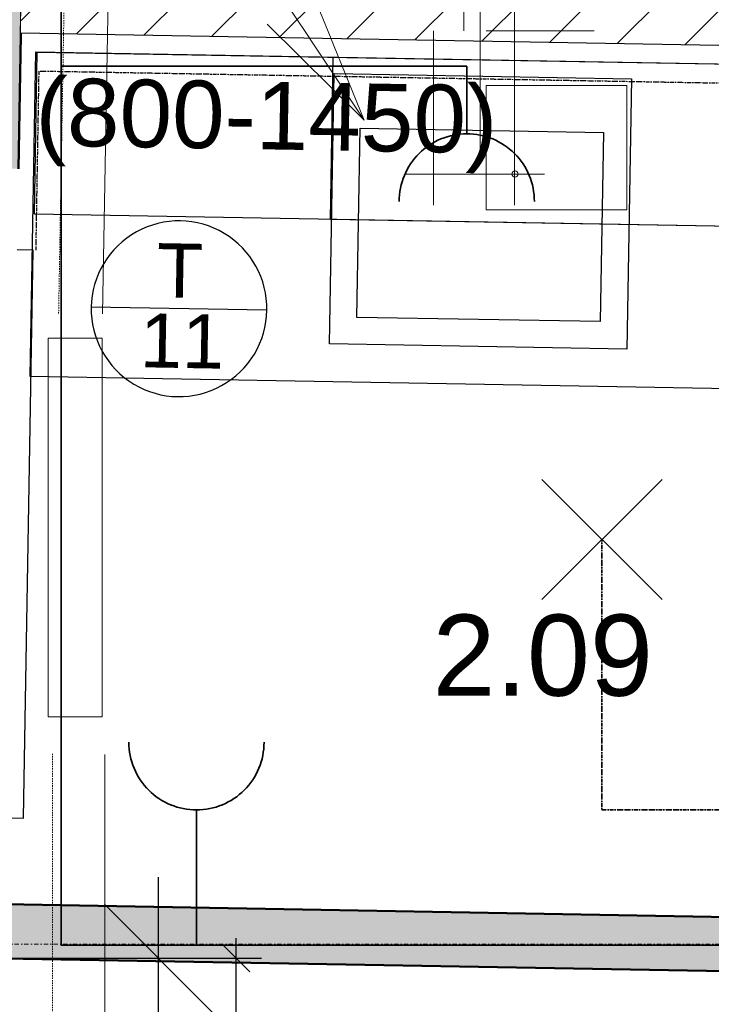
# Model space of a CAD drawing. Header units: millimetres. Extents: x -25972 to 4516, y -2839 to 20217.
# Tile 27 of 114: x -20023 to -18744, y 3489 to 5309. Entities that reach past the tile are written whole.
import ezdxf

# ---------------------------------------------------------------- set-up
doc = ezdxf.new("R2010")
doc.units = ezdxf.units.MM
doc.header["$MEASUREMENT"] = 0
for name, pattern in [('Wipeout_Contour', [1000, 0, -1000]), ('Čerchovaná kopírovat', [450, 200, -117.5, 15, -117.5]), ('Čerchovaná L', [18, 8, -4.7, 0.6, -4.7]), ('Čerchovaná M', [4.5, 2.5, -0.85, 0.3, -0.85]), ('Čárkovaná M', [4.5, 2.5, -2])]:
    doc.linetypes.add(name, pattern=pattern)
for name, color, linetype in [('7._POHLED ZÁPADNÍ_1_akustické prvky', 7, 'Continuous'), ('7._POHLED ZÁPADNÍ_1_Anotace - SP', 7, 'Continuous'), ('7._POHLED ZÁPADNÍ_1_Konstrukce - nosné', 7, 'Continuous'), ('7._POHLED ZÁPADNÍ_1_Nové_Interiér - nábytek', 7, 'Continuous'), ('7._POHLED ZÁPADNÍ_1_Nové_Konstrukce - nosné', 7, 'Continuous'), ('7._POHLED ZÁPADNÍ_1_Nové_Kresby a obrázky', 7, 'Continuous'), ('7._POHLED ZÁPADNÍ_1_Nové_Kóty - SP', 7, 'Continuous'), ('7._POHLED ZÁPADNÍ_1_Nové_Otvory – Okna', 7, 'Continuous'), ('7._POHLED ZÁPADNÍ_1_Nové_Výplně – Řezové', 7, 'Continuous'), ('7._POHLED ZÁPADNÍ_1_TZB - elektroinstalace', 7, 'Continuous'), ('7._POHLED ZÁPADNÍ_1_TZB - kanalizace', 7, 'Continuous'), ('7._POHLED ZÁPADNÍ_1_TZB - voda', 7, 'Continuous'), ('7._POHLED ZÁPADNÍ_1_TZB - VZT', 7, 'Continuous'), ('7._POHLED ZÁPADNÍ_1_TZB - ZTI', 7, 'Continuous'), ('7._POHLED ZÁPADNÍ_1_Výplně – Řezové', 7, 'Continuous'), ('7._POHLED ZÁPADNÍ_1_Zóny', 7, 'Continuous')]:
    doc.layers.add(name, color=color, linetype=linetype)
doc.styles.add('GENEROVANÝ_STYL_1', font='txt')

msp = doc.modelspace()

# ---------------------------------------------------------------- hatches: boundary and pattern name
at = {"layer": '7._POHLED ZÁPADNÍ_1_Výplně – Řezové', "linetype": 'Continuous', "lineweight": 13}
for points in [[(-20379.2, 6240.3), (-20400.2, 5040.5), (-20025.2, 5034), (-20004.3, 6233.8)], [(-20050, 3674.2), (-20051.7, 3574.2), (-18402, 3545.2), (-18400.2, 3645.1)]]:
    msp.add_hatch(color=254, dxfattribs=at).paths.add_polyline_path(points)

# ---------------------------------------------------------------- linework, layer by layer
at = {"layer": '7._POHLED ZÁPADNÍ_1_akustické prvky', "color": 5, "linetype": 'Continuous', "lineweight": 25}
for p, q in [((-19622.4, 3574.2), (-19622.4, 3611.7)), ((-19575.5, 3574.2), (-19722.4, 3574.2)), ((-19622.4, 2999.7), (-19622.4, 3574.2))]:
    msp.add_line(p, q, dxfattribs=at)
at = {"layer": '7._POHLED ZÁPADNÍ_1_akustické prvky', "color": 5, "linetype": 'Continuous', "lineweight": 18}
msp.add_line((-19597.4, 3549.2), (-19647.4, 3599.2), dxfattribs=at)
at = {"layer": '7._POHLED ZÁPADNÍ_1_Konstrukce - nosné', "color": 7, "linetype": 'Continuous', "lineweight": 50, "flags": 128}
for points in [[(-20025.2, 5034), (-20004.3, 6233.8)], [(-18400.2, 3645.1), (-20050, 3674.2)], [(-20051.7, 3574.2), (-18402, 3545.2)]]:
    msp.add_lwpolyline(points, dxfattribs=at)
at = {"layer": '7._POHLED ZÁPADNÍ_1_Nové_Interiér - nábytek', "color": 1, "linetype": 'Continuous', "lineweight": 25}
for p, q in [((-19448.4, 4940.1), (-19443.1, 5240.1)), ((-19443.1, 5240.1), (-18687.4, 5226.8)), ((-19399.2, 4759.2), (-19393, 5109.2)), ((-19393, 5109.2), (-18943.1, 5101.2)), ((-18943.1, 5101.2), (-18949.2, 4751.3)), ((-18692.8, 4926.8), (-19995.7, 4949.8)), ((-18692.6, 4926.8), (-19448.4, 4940.1)), ((-18949.2, 4751.3), (-19399.2, 4759.2))]:
    msp.add_line(p, q, dxfattribs=at)
at = {"layer": '7._POHLED ZÁPADNÍ_1_Nové_Interiér - nábytek', "color": 1, "linetype": 'Continuous', "lineweight": 25, "flags": 128}
msp.add_lwpolyline([(-18900.1, 4700.4), (-19450, 4710.1), (-19441.2, 5210), (-18891.3, 5200.4)], close=True, dxfattribs=at)
at = {"layer": '7._POHLED ZÁPADNÍ_1_Nové_Konstrukce - nosné', "color": 1, "linetype": 'Continuous', "lineweight": 25}
msp.add_line((-19565.8, 4772.2), (-19890.7, 4777.9), dxfattribs=at)
at = {"layer": '7._POHLED ZÁPADNÍ_1_Nové_Konstrukce - nosné', "color": 1, "linetype": 'Continuous', "lineweight": 25, "flags": 128}
msp.add_lwpolyline([(-19890.7, 4777.9, 1), (-19565.8, 4772.2, 1)], format="xyb", close=True, dxfattribs=at)
at = {"layer": '7._POHLED ZÁPADNÍ_1_Nové_Kresby a obrázky', "color": 1, "linetype": 'Čerchovaná M', "lineweight": 25, "flags": 128}
msp.add_lwpolyline([(-19992.8, 4883.4), (-19987.1, 5214.6), (-18058.4, 5180.7), (-18071.1, 4461.3)], dxfattribs=at)
at = {"layer": '7._POHLED ZÁPADNÍ_1_Nové_Kóty - SP', "color": 1, "linetype": 'Continuous', "lineweight": 25}
for p, q in [((-19766.4, 3574.2), (-19766.4, 3724.2)), ((-19666.4, 3474.2), (-19866.4, 3674.2)), ((-19578.9, 3574.2), (-20066.4, 3574.2)), ((-19766.4, 2584.2), (-19766.4, 3574.2))]:
    msp.add_line(p, q, dxfattribs=at)
at = {"layer": '7._POHLED ZÁPADNÍ_1_Nové_Otvory – Okna', "color": 1, "linetype": 'Continuous', "lineweight": 25}
for p, q in [((-19997.8, 4883.5), (-20027.8, 4884)), ((-20016.1, 3833.6), (-19997.8, 4883.5)), ((-20046.1, 3834.1), (-20016.1, 3833.6))]:
    msp.add_line(p, q, dxfattribs=at)
at = {"layer": '7._POHLED ZÁPADNÍ_1_TZB - elektroinstalace', "color": 92, "linetype": 'Continuous', "lineweight": 35, "true_color": 0x00d700, "flags": 128}
for points in [[(-16446, 3598.6), (-19946, 3598.6), (-19946, 5223.6), (-19196, 5223.6)], [(-19196, 5223.6), (-19196, 5098.6)], [(-18834.9, 4237.6), (-19057, 4459.6)], [(-19057, 4237.6), (-18834.9, 4459.6)], [(-19696, 3723.6), (-19696, 3848.6)], [(-19696, 3723.6), (-19696, 3598.6), (-16321, 3598.6)]]:
    msp.add_lwpolyline(points, dxfattribs=at)
for points in [[(-19321, 4973.6, -0.414214), (-19196, 5098.6)], [(-19196, 5098.6, -0.414214), (-19071, 4973.6)], [(-19696, 3848.6, -0.414214), (-19821, 3973.6)], [(-19571, 3973.6, -0.414214), (-19696, 3848.6)]]:
    msp.add_lwpolyline(points, format="xyb", dxfattribs=at)
at = {"layer": '7._POHLED ZÁPADNÍ_1_TZB - elektroinstalace', "color": 92, "linetype": 'Čerchovaná M', "lineweight": 35, "true_color": 0x00d700, "flags": 128}
msp.add_lwpolyline([(-18411.6, 3848.6), (-18946, 3848.6), (-18946, 4098.6), (-18946, 4348.6)], dxfattribs=at)
at = {"layer": '7._POHLED ZÁPADNÍ_1_TZB - voda', "color": 142, "linetype": 'Continuous', "lineweight": 20, "true_color": 0x0080c0}
for p, q in [((-19160.1, 5187.8), (-19160.1, 4957.8)), ((-18900.1, 5187.8), (-19160.1, 5187.8)), ((-18900.1, 4957.8), (-18900.1, 5187.8)), ((-19308.6, 5024), (-19052.3, 5024)), ((-19160.1, 4957.8), (-18900.1, 4957.8))]:
    msp.add_line(p, q, dxfattribs=at)
msp.add_circle((-19106.7, 5024), 5.76, dxfattribs=at)
at = {"layer": '7._POHLED ZÁPADNÍ_1_TZB - VZT', "color": 144, "linetype": 'Čerchovaná L', "lineweight": 20, "true_color": 0x0077b0}
msp.add_line((-16316.5, 3600.2), (-20121.6, 3600.2), dxfattribs=at)
at = {"layer": '7._POHLED ZÁPADNÍ_1_TZB - ZTI', "color": 211, "linetype": 'Continuous', "lineweight": 20, "true_color": 0xff66ff}
for p, q in [((-19970.3, 4720.7), (-19970.3, 4020.7)), ((-19870.3, 4720.7), (-19970.3, 4720.7)), ((-19870.3, 4020.7), (-19870.3, 4720.7)), ((-19870.3, 4020.7), (-19970.3, 4020.7)), ((-19865.5, 3951), (-19865.5, 900.8))]:
    msp.add_line(p, q, dxfattribs=at)
at = {"layer": '7._POHLED ZÁPADNÍ_1_TZB - ZTI', "color": 211, "linetype": 'Čárkovaná M', "lineweight": 20, "true_color": 0xff66ff}
msp.add_line((-19962.4, 3952.6), (-19962.4, 810), dxfattribs=at)

# ---------------------------------------------------------------- texts
at = {"layer": '7._POHLED ZÁPADNÍ_1_Anotace - SP', "color": 1, "linetype": 'Continuous', "lineweight": 25, "insert": (-19993.7, 5120.7), "char_height": 125, "attachment_point": 4, "rotation": 359.0283, "style": 'GENEROVANÝ_STYL_1'}
msp.add_mtext('\\A1;{\\pql;\\fArial|b0|i0|c238|p38;(8\\fArial|b0|i0|c238|p38;0\\fArial|b0|i0|c238|p38;0-1450)}', dxfattribs=at)
at = {"layer": '7._POHLED ZÁPADNÍ_1_Konstrukce - nosné', "color": 1, "linetype": 'Continuous', "lineweight": 25, "char_height": 100, "attachment_point": 4, "rotation": 358.9912, "style": 'GENEROVANÝ_STYL_1'}
for s, insert in [('\\A1;{\\pql;\\fArial|b0|i0|c238|p38;T}', (-19769.5, 4846.5)), ('\\A1;{\\pql;\\fArial|b0|i0|c238|p38;1\\fArial|b0|i0|c238|p38;1}', (-19800.2, 4717))]:
    msp.add_mtext(s, dxfattribs=dict(at, insert=insert))
at = {"layer": '7._POHLED ZÁPADNÍ_1_Zóny', "color": 1, "linetype": 'Continuous', "lineweight": 25, "insert": (-19055.6, 4209.7), "char_height": 150, "attachment_point": 2, "style": 'GENEROVANÝ_STYL_1'}
msp.add_mtext('\\A1;{\\pqc;\\pt0;\\fArial|b0|i0|c238|p38;2.09}', dxfattribs=at)

# ---------------------------------------------------------------- next in the draw order: wipeouts: each hides what was drawn before it
at = {"color": 254, "linetype": 'Wipeout_Contour', "lineweight": 0, "ltscale": 79168.693331}
msp.add_wipeout([(-20020.8, 5285.3), (-18102.2, 5251.5), (-18100.2, 5366.4), (-20018.8, 5400.2)], dxfattribs=at).dxf.layer = '7._POHLED ZÁPADNÍ_1_Nové_Výplně – Řezové'

# ---------------------------------------------------------------- next in the draw order: hatches: boundary and pattern name
at = {"layer": '7._POHLED ZÁPADNÍ_1_Nové_Výplně – Řezové', "linetype": 'Continuous', "lineweight": 20, "true_color": 0xffaaaa}
h = msp.add_hatch(dxfattribs=at)
h.set_pattern_fill('Zdivo___lehčené_tvárnice_7A', color=21, style=0, pattern_type=2)
h.set_pattern_definition([(45, (0, 0), (-63.6396, 63.6396), [])])
h.paths.add_polyline_path([(-20020.8, 5285.3), (-18102.2, 5251.5), (-18100.2, 5366.4), (-20018.8, 5400.2)])

# ---------------------------------------------------------------- next in the draw order: linework, layer by layer
at = {"layer": '7._POHLED ZÁPADNÍ_1_Nové_Interiér - nábytek', "color": 1, "linetype": 'Continuous', "lineweight": 25}
for p, q in [((-19995.7, 4949.8), (-19990.4, 5249.7)), ((-19990.4, 5249.7), (-18687.5, 5226.8))]:
    msp.add_line(p, q, dxfattribs=at)
at = {"layer": '7._POHLED ZÁPADNÍ_1_Nové_Interiér - nábytek', "color": 1, "linetype": 'Continuous', "lineweight": 25, "flags": 128}
msp.add_lwpolyline([(-19993.2, 5249.8), (-18102.8, 5216.5), (-18113.4, 4616.6), (-20003.8, 4649.9)], close=True, dxfattribs=at)
at = {"layer": '7._POHLED ZÁPADNÍ_1_Nové_Konstrukce - nosné', "color": 1, "linetype": 'Continuous', "lineweight": 25, "flags": 128}
msp.add_lwpolyline([(-20020.8, 5285.3), (-18102.2, 5251.5)], dxfattribs=at)
at = {"layer": '7._POHLED ZÁPADNÍ_1_TZB - elektroinstalace', "color": 92, "linetype": 'Continuous', "lineweight": 35, "true_color": 0x00d700, "flags": 128}
msp.add_lwpolyline([(-19946, 5973.6), (-19946, 3598.6), (-19696, 3598.6)], dxfattribs=at)
at = {"layer": '7._POHLED ZÁPADNÍ_1_TZB - kanalizace', "color": 21, "linetype": 'Continuous', "lineweight": 13, "true_color": 0xff9955}
for p, q in [((-20018.1, 6071.5), (-19385.9, 5124)), ((-19385.9, 5124), (-19480.9, 5357.5)), ((-19171.5, 5330.8), (-19171.5, 5045.8)), ((-19385.9, 5124), (-19565.1, 5301.3))]:
    msp.add_line(p, q, dxfattribs=at)
at = {"layer": '7._POHLED ZÁPADNÍ_1_TZB - voda', "color": 142, "linetype": 'Continuous', "lineweight": 20, "true_color": 0x0080c0}
for p, q in [((-19201.8, 5708), (-19201.8, 5289)), ((-19107.9, 4966.7), (-19107.9, 5352.9)), ((-19257.9, 4966.7), (-19257.9, 5289))]:
    msp.add_line(p, q, dxfattribs=at)
at = {"layer": '7._POHLED ZÁPADNÍ_1_TZB - voda', "color": 142, "linetype": 'Čerchovaná kopírovat', "lineweight": 20, "true_color": 0x0080c0}
msp.add_line((-18960.3, 5289), (-19257.9, 5289), dxfattribs=at)
at = {"layer": '7._POHLED ZÁPADNÍ_1_TZB - ZTI', "color": 211, "linetype": 'Čárkovaná M', "lineweight": 20, "true_color": 0xff66ff}
msp.add_line((-19922.6, 6375.1), (-19951, 4765.6), dxfattribs=at)
at = {"layer": '7._POHLED ZÁPADNÍ_1_TZB - ZTI', "color": 211, "linetype": 'Continuous', "lineweight": 20, "true_color": 0xff66ff}
msp.add_line((-19841.5, 6375.1), (-19869.9, 4765.6), dxfattribs=at)

doc.saveas('drawing.dxf')
